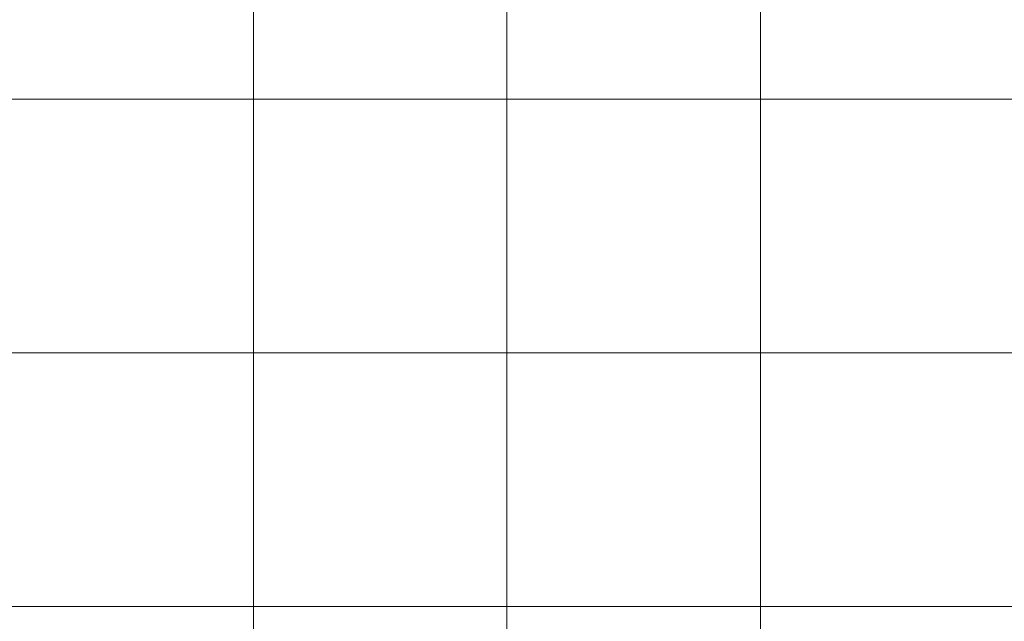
# Model space of a CAD drawing. Extents: x -620 to 300, y 62 to 1112.
# Tile 97 of 235: x -185 to -139, y 287 to 316. Entities that reach past the tile are written whole.
import ezdxf

# ---------------------------------------------------------------- set-up
doc = ezdxf.new("R2010")
doc.units = 0
doc.layers.get('0').update_dxf_attribs({"lineweight": 13})
doc.layers.add('60- 61 allgemeine Ausstattung- 4 Terrassen', color=9, linetype='Continuous', lineweight=9, true_color=0x808080)

# ---------------------------------------------------------------- blocks, each defined once
blk = doc.blocks.new('Referenz-A06CPVE6L0')
at = {"layer": '60- 61 allgemeine Ausstattung- 4 Terrassen', "color": 0}
for p, q in [((-174.166, 372.513), (-174.166, 214.053)), ((-162.166, 372.513), (-162.166, 214.053)), ((-150.166, 372.513), (-150.166, 214.053)), ((-138.159, 311.853), (-286.144, 311.853)), ((-138.159, 299.853), (-286.144, 299.853)), ((-138.159, 287.853), (-286.144, 287.853))]:
    blk.add_line(p, q, dxfattribs=at)

msp = doc.modelspace()

# ---------------------------------------------------------------- block references
at = {"color": 8, "lineweight": 13, "ltscale": 0.13, "true_color": 0x808080}
msp.add_blockref('Referenz-A06CPVE6L0', (0, 0), dxfattribs=at)

doc.saveas('drawing.dxf')
